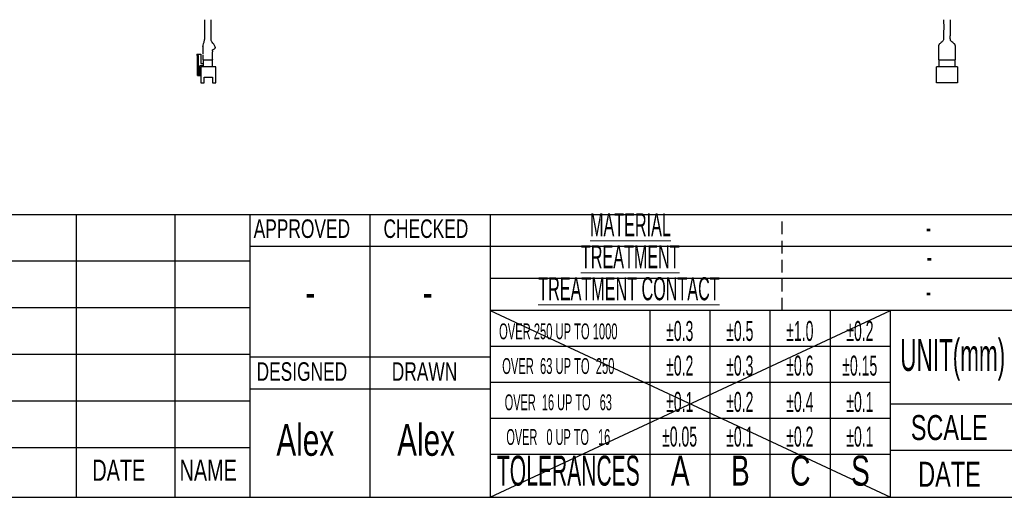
# Model space of a CAD drawing. Header units: millimetres. Extents: x 6 to 294, y 6 to 202.
# Tile 2 of 8: x 116 to 215, y 6 to 54. Entities that reach past the tile are written whole.
import ezdxf

# ---------------------------------------------------------------- set-up
doc = ezdxf.new("R2010")
doc.units = ezdxf.units.MM
doc.linetypes.add('HIDDEN', pattern=[1.905, 1.27, -0.635])
doc.styles.add('SLDTEXTSTYLE1', font='TXT', dxfattribs={"width": 0.525})
doc.styles.add('SLDTEXTSTYLE2', font='TXT', dxfattribs={"width": 0.7})
doc.styles.add('SLDTEXTSTYLE3', font='TXT', dxfattribs={"width": 0.514474})
doc.styles.add('SLDTEXTSTYLE4', font='TXT', dxfattribs={"width": 0.515789})

msp = doc.modelspace()

# ---------------------------------------------------------------- linework, layer by layer
at = {"color": 7, "linetype": 'Continuous', "lineweight": 25}
for p, q in [((135.599, 51.279), (135.664, 51.32)), ((135.659, 51.317), (135.609, 51.283)), ((133.852, 50.765), (133.852, 50.605)), ((133.852, 50.765), (134.252, 50.765)), ((133.852, 50.605), (134.012, 50.605)), ((133.912, 48.625), (133.912, 50.605)), ((134.012, 48.625), (134.012, 50.605)), ((134.252, 50.765), (134.252, 49.825)), ((134.452, 50.195), (134.552, 50.195)), ((134.492, 50.195), (134.492, 49.485)), ((134.552, 50.195), (135.332, 50.195)), ((135.332, 50.195), (135.432, 50.195)), ((135.392, 50.195), (135.392, 49.485)), ((135.432, 51.081), (135.431, 51.097)), ((207.956, 50.195), (208.056, 50.195)), ((207.996, 50.195), (207.996, 49.485)), ((208.056, 50.195), (209.536, 50.195)), ((209.536, 50.195), (209.636, 50.195)), ((209.596, 50.195), (209.596, 49.485)), ((134.152, 48.625), (134.152, 49.585)), ((134.492, 49.585), (134.152, 49.585)), ((134.252, 49.825), (134.492, 49.825)), ((134.252, 49.485), (134.252, 47.885)), ((135.752, 49.485), (134.252, 49.485)), ((135.752, 47.885), (135.752, 49.485)), ((207.746, 47.885), (207.746, 49.485)), ((209.846, 49.485), (207.746, 49.485)), ((209.846, 49.485), (209.846, 47.885)), ((133.912, 48.625), (134.012, 48.625)), ((134.012, 48.625), (134.152, 48.625)), ((134.252, 48.945), (134.152, 48.945)), ((134.152, 48.625), (134.232, 48.625)), ((134.252, 48.645), (134.232, 48.625)), ((134.587, 48.445), (135.417, 48.445)), ((134.587, 47.885), (134.587, 48.445)), ((135.417, 48.445), (135.417, 47.885)), ((134.252, 47.885), (134.587, 47.885)), ((135.417, 47.885), (135.752, 47.885)), ((209.846, 47.885), (207.746, 47.885)), ((71.558, 34.72), (139.144, 34.72)), ((121.788, 34.72), (121.788, 6.453)), ((131.644, 34.72), (131.644, 6.453)), ((139.144, 34.72), (139.144, 6.453)), ((139.144, 34.72), (291.144, 34.72)), ((151.144, 34.72), (151.144, 6.453)), ((163.144, 34.72), (163.144, 6.453)), ((291.144, 31.52), (139.144, 31.52)), ((139.144, 30.053), (102.344, 30.053)), ((279.944, 28.32), (163.144, 28.32)), ((139.144, 25.386), (102.344, 25.386)), ((291.144, 25.12), (163.144, 25.12)), ((163.144, 25.12), (203.144, 6.453)), ((163.144, 6.453), (203.144, 25.12)), ((179.144, 6.453), (179.144, 25.12)), ((185.144, 6.453), (185.144, 25.12)), ((191.144, 6.453), (191.144, 25.12)), ((197.144, 6.453), (197.144, 25.12)), ((203.144, 6.453), (203.144, 25.12)), ((139.144, 20.72), (102.344, 20.72)), ((203.144, 21.52), (163.144, 21.52)), ((163.144, 20.453), (139.144, 20.453)), ((203.144, 17.92), (163.144, 17.92)), ((163.144, 17.253), (139.144, 17.253)), ((139.144, 16.053), (102.344, 16.053)), ((203.144, 15.786), (291.144, 15.786)), ((203.144, 14.32), (163.144, 14.32)), ((139.144, 11.386), (102.344, 11.386)), ((231.144, 11.12), (203.144, 11.12)), ((203.144, 10.72), (163.144, 10.72)), ((5.901, 6.453), (291.144, 6.453))]:
    msp.add_line(p, q, dxfattribs=at)
at = {"color": 7, "linetype": 'HIDDEN', "lineweight": 25}
msp.add_line((192.344, 25.12), (192.344, 34.72), dxfattribs=at)
at = {"color": 7, "linetype": 'Continuous', "lineweight": 25}
for points, knots in [([(134.602, 54.195), (134.602, 53.987), (134.603, 53.614), (134.603, 53.125), (134.604, 52.77), (134.597, 52.489), (134.618, 52.217), (134.543, 51.932), (134.425, 51.614), (134.462, 51.207), (134.455, 50.902), (134.452, 50.735)], [0, 0, 0, 0, 0.179666, 0.320342, 0.421528, 0.484354, 0.562863, 0.654786, 0.735289, 0.854492, 1, 1, 1, 1]), ([(135.689, 51.469), (135.643, 51.563), (135.558, 51.734), (135.401, 51.897), (135.312, 52.04), (135.274, 52.177), (135.28, 52.339), (135.284, 52.718), (135.277, 53.339), (135.28, 53.898), (135.282, 54.195)], [0, 0, 0, 0, 0.109871, 0.200181, 0.241828, 0.288056, 0.347368, 0.411966, 0.687301, 1, 1, 1, 1]), ([(208.456, 54.195), (208.465, 53.802), (208.479, 53.199), (208.435, 52.531), (208.476, 52.199), (208.398, 52.061), (208.278, 51.95), (208.136, 51.857), (208.033, 51.753), (207.994, 51.694), (207.967, 51.641), (207.953, 51.585), (207.95, 51.566), (207.946, 51.538), (207.944, 51.488), (207.944, 51.448), (207.946, 51.412), (207.948, 51.385), (207.95, 51.36), (207.953, 51.333), (207.96, 51.257), (207.957, 51.261), (207.956, 51.216), (207.956, 51.167), (207.956, 51.094), (207.956, 51.036), (207.956, 51.005), (207.956, 50.984), (207.956, 50.97), (207.956, 50.957), (207.956, 50.93), (207.956, 50.866), (207.956, 50.607), (207.956, 50.375), (207.956, 50.195)], [0, 0, 0, 0, 0.232286, 0.355871, 0.40105, 0.422822, 0.446522, 0.49772, 0.523748, 0.536064, 0.548255, 0.573584, 0.601337, 0.627288, 0.63899, 0.649963, 0.655329, 0.660793, 0.665895, 0.670648, 0.679636, 0.741359, 0.76055, 0.778109, 0.804565, 0.813916, 0.820929, 0.823839, 0.82659, 0.829408, 0.832503, 0.851103, 0.884361, 1, 1, 1, 1]), ([(209.636, 51.207), (209.635, 51.237), (209.633, 51.28), (209.641, 51.357), (209.645, 51.405), (209.647, 51.431), (209.648, 51.454), (209.648, 51.482), (209.647, 51.524), (209.642, 51.569), (209.633, 51.607), (209.626, 51.629), (209.622, 51.643), (209.611, 51.668), (209.6, 51.689), (209.585, 51.714), (209.558, 51.751), (209.445, 51.873), (209.295, 51.952), (209.181, 52.084), (209.146, 52.146), (209.106, 52.339), (209.177, 53.026), (209.154, 53.685), (209.136, 54.195)], [0, 0, 0, 0, 0.083799, 0.116225, 0.127796, 0.132703, 0.137331, 0.146755, 0.156331, 0.176237, 0.198587, 0.224586, 0.25042, 0.260872, 0.270103, 0.278731, 0.287517, 0.30802, 0.410738, 0.430288, 0.448497, 0.467507, 0.587285, 1, 1, 1, 1]), ([(134.445, 51.469), (134.445, 51.475), (134.445, 51.485), (134.446, 51.496), (134.446, 51.502)], [0, 0, 0, 0, 0.499227, 1, 1, 1, 1]), ([(135.424, 51.137), (135.423, 51.146), (135.421, 51.163), (135.425, 51.188), (135.441, 51.209), (135.499, 51.245), (135.559, 51.266), (135.609, 51.283)], [0, 0, 0, 0, 0.108302, 0.212796, 0.320285, 0.440278, 1, 1, 1, 1]), ([(135.432, 50.195), (135.429, 50.326), (135.425, 50.561), (135.423, 50.831), (135.43, 50.983), (135.438, 51.065), (135.425, 51.128), (135.423, 51.147), (135.422, 51.156)], [0, 0, 0, 0, 0.306727, 0.551824, 0.66086, 0.768084, 0.880081, 1, 1, 1, 1]), ([(135.687, 51.354), (135.688, 51.356), (135.692, 51.361), (135.697, 51.378), (135.7, 51.397), (135.701, 51.407), (135.701, 51.415), (135.7, 51.423), (135.699, 51.433), (135.698, 51.444), (135.695, 51.455), (135.688, 51.48), (135.687, 51.482), (135.686, 51.484)], [0, 0, 0, 0, 0.078659, 0.219406, 0.271305, 0.294715, 0.317622, 0.340036, 0.362297, 0.410294, 0.468676, 0.541291, 1, 1, 1, 1]), ([(209.635, 51.266), (209.635, 51.268), (209.635, 51.271), (209.635, 51.271), (209.635, 51.271)], [0, 0, 0, 0, 0.881693, 1, 1, 1, 1]), ([(209.636, 50.195), (209.636, 50.394), (209.636, 50.671), (209.636, 50.999), (209.636, 51.134), (209.636, 51.19), (209.636, 51.219), (209.635, 51.235), (209.635, 51.245)], [0, 0, 0, 0, 0.57771, 0.808468, 0.914943, 0.938273, 0.959443, 1, 1, 1, 1]), ([(134.452, 50.641), (134.452, 50.566), (134.452, 50.417), (134.452, 50.269), (134.452, 50.195)], [0, 0, 0, 0, 0.498814, 1, 1, 1, 1])]:
    msp.add_open_spline(points, degree=3, knots=knots, dxfattribs=at)

# ---------------------------------------------------------------- texts
at = {"color": 7, "linetype": 'Continuous', "lineweight": 0, "attachment_point": 2}
for s, insert, char_height, style in [('\\LMATERIAL', (177.173, 34.852), 2.3, 'SLDTEXTSTYLE1'), ('APPROVED', (144.345, 34.232), 1.8521, 'SLDTEXTSTYLE2'), ('CHECKED', (156.738, 34.232), 1.8521, 'SLDTEXTSTYLE2'), ('-', (206.953, 34.589), 2.3, 'SLDTEXTSTYLE1'), ('\\LTREATMENT', (177.156, 31.652), 2.3, 'SLDTEXTSTYLE1'), ('-', (207.022, 31.652), 2.3, 'SLDTEXTSTYLE1'), ('\\LTREATMENT CONTACT', (177.025, 28.452), 2.3, 'SLDTEXTSTYLE1'), ('-', (145.182, 28.548), 3.175, 'SLDTEXTSTYLE2'), ('-', (156.916, 28.548), 3.175, 'SLDTEXTSTYLE2'), ('-', (206.953, 28.189), 2.3, 'SLDTEXTSTYLE1'), ('OVER 250 UP TO 1000', (169.966, 23.836), 1.5875, 'SLDTEXTSTYLE1'), ('±0.3', (182.096, 24.084), 2, 'SLDTEXTSTYLE1'), ('±0.5', (188.096, 24.084), 2, 'SLDTEXTSTYLE1'), ('±1.0', (194.096, 24.084), 2, 'SLDTEXTSTYLE1'), ('±0.2', (200.096, 24.084), 2, 'SLDTEXTSTYLE1'), ('UNIT(mm)', (209.373, 22.283), 3.2, 'SLDTEXTSTYLE1'), ('±0.2', (182.096, 20.618), 2, 'SLDTEXTSTYLE1'), ('±0.3', (188.096, 20.618), 2, 'SLDTEXTSTYLE1'), ('±0.6', (194.096, 20.618), 2, 'SLDTEXTSTYLE1'), ('±0.15', (200.082, 20.618), 2, 'SLDTEXTSTYLE1'), ('DESIGNED', (144.345, 19.95), 1.8521, 'SLDTEXTSTYLE2'), ('DRAWN', (156.599, 19.95), 1.8521, 'SLDTEXTSTYLE2'), ('OVER  63 UP TO  250', (169.966, 20.369), 1.5875, 'SLDTEXTSTYLE1'), ('OVER  16 UP TO   63', (169.966, 16.743), 1.5875, 'SLDTEXTSTYLE4'), ('±0.1', (182.096, 16.991), 2, 'SLDTEXTSTYLE1'), ('±0.2', (188.096, 16.991), 2, 'SLDTEXTSTYLE1'), ('±0.4', (194.096, 16.991), 2, 'SLDTEXTSTYLE1'), ('±0.1', (200.096, 16.991), 2, 'SLDTEXTSTYLE1'), ('Alex', (144.685, 13.777), 3.175, 'SLDTEXTSTYLE2'), ('Alex', (156.752, 13.777), 3.175, 'SLDTEXTSTYLE2'), ('SCALE', (209.022, 14.676), 2.5, 'SLDTEXTSTYLE2'), ('OVER   0 UP TO   16', (169.966, 13.276), 1.5875, 'SLDTEXTSTYLE3'), ('±0.05', (182.082, 13.524), 2, 'SLDTEXTSTYLE1'), ('±0.1', (188.096, 13.524), 2, 'SLDTEXTSTYLE1'), ('±0.2', (194.096, 13.524), 2, 'SLDTEXTSTYLE1'), ('±0.1', (200.096, 13.524), 2, 'SLDTEXTSTYLE1'), ('DATE', (126.052, 10.219), 2.1167, 'SLDTEXTSTYLE2'), ('NAME', (134.986, 10.219), 2.1167, 'SLDTEXTSTYLE2'), ('TOLERANCES', (170.966, 10.622), 3, 'SLDTEXTSTYLE1'), ('A', (182.15, 10.622), 3, 'SLDTEXTSTYLE2'), ('B', (188.15, 10.622), 3, 'SLDTEXTSTYLE2'), ('C', (194.15, 10.622), 3, 'SLDTEXTSTYLE2'), ('S', (200.15, 10.622), 3, 'SLDTEXTSTYLE2'), ('DATE', (209.047, 10.009), 2.5, 'SLDTEXTSTYLE2')]:
    msp.add_mtext(s, dxfattribs=dict(at, insert=insert, char_height=char_height, style=style))

doc.saveas('drawing.dxf')
